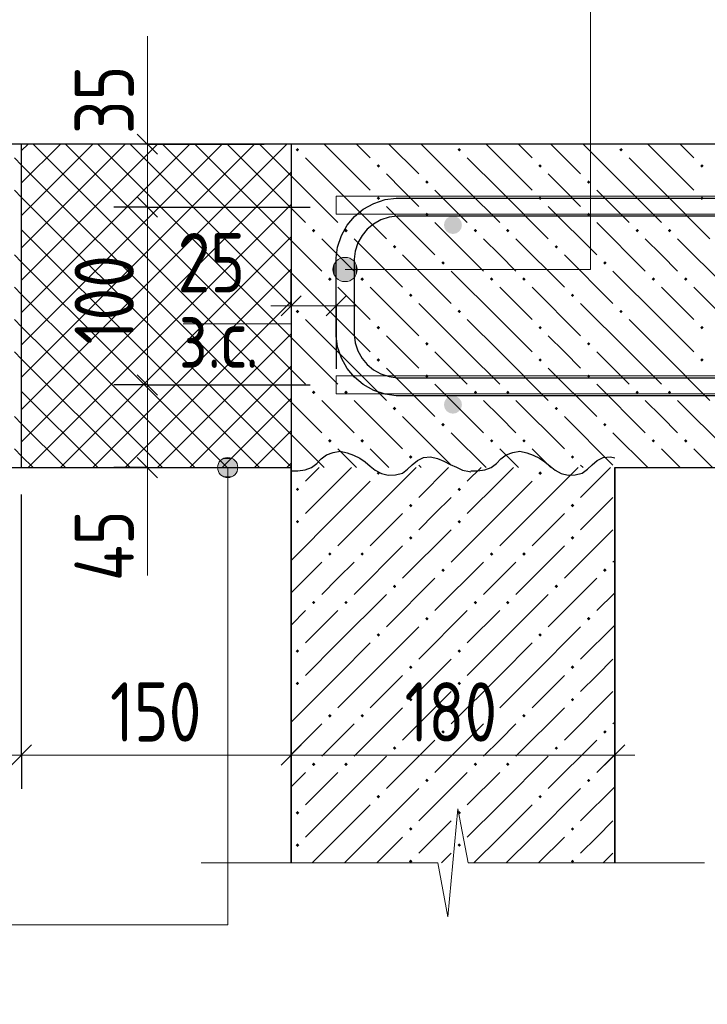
# Model space of a CAD drawing. Header units: millimetres. Extents: x 0 to 26306, y 0 to 29700.
# Tile 6 of 14: x 12199 to 14750, y 9100 to 12753. Entities that reach past the tile are written whole.
import ezdxf

# ---------------------------------------------------------------- set-up
doc = ezdxf.new("R2010")
doc.units = ezdxf.units.MM
for name, color, linetype, lineweight in [('Standard', 7, 'Continuous', 25), ('ЖБ Перекрытие верхний уровень', 7, 'Continuous', 35), ('ЖБ Стена верхний уровень', 7, 'Continuous', 35), ('Позиционная метка линия выноска', 7, 'Continuous', 13), ('Примечания', 7, 'Continuous', 25), ('Размерная выноска', 7, 'Continuous', 13), ('Стилевая поверхн.', 7, 'Continuous', 13)]:
    doc.layers.add(name, color=color, linetype=linetype, lineweight=lineweight)
doc.layers.add('Обрамление П-обр. равн.', color=7, linetype='Continuous', lineweight=25, true_color=0x5f1e0f)
doc.layers.add('Фоновоя арматура Х1', color=7, linetype='Continuous', lineweight=18, true_color=0x656565)
doc.styles.add('GOST 2.304-81', font='txt')

msp = doc.modelspace()

# ---------------------------------------------------------------- hatches: boundary and pattern name
at = {"layer": 'ЖБ Перекрытие верхний уровень', "linetype": 'Continuous', "lineweight": 18, "transparency": 33554687}
for points in [[(13223.1, 12270.9), (13229.7, 12277.4), (13236.2, 12270.9), (13229.7, 12264.4)], [(13823.1, 12270.9), (13829.7, 12277.4), (13836.2, 12270.9), (13829.7, 12264.4)], [(14423.1, 12270.9), (14429.7, 12277.4), (14436.2, 12270.9), (14429.7, 12264.4)], [(13523.1, 12210.9), (13529.7, 12217.4), (13536.2, 12210.9), (13529.7, 12204.4)], [(14123.1, 12210.9), (14129.7, 12217.4), (14136.2, 12210.9), (14129.7, 12204.4)], [(14723.1, 12210.9), (14729.7, 12217.4), (14736.2, 12210.9), (14729.7, 12204.4)], [(13703.2, 12150.9), (13709.6, 12157.4), (13716.1, 12150.9), (13709.6, 12144.4)], [(14303.2, 12150.9), (14309.6, 12157.4), (14316.1, 12150.9), (14309.6, 12144.4)], [(13523.1, 12090.9), (13529.7, 12097.4), (13536.2, 12090.9), (13529.7, 12084.4)], [(14123.1, 12090.9), (14129.7, 12097.4), (14136.2, 12090.9), (14129.7, 12084.4)], [(14723.1, 12090.9), (14729.7, 12097.4), (14736.2, 12090.9), (14729.7, 12084.4)], [(13703.2, 12030.9), (13709.6, 12037.4), (13716.1, 12030.9), (13709.6, 12024.4)], [(14303.2, 12030.9), (14309.6, 12037.4), (14316.1, 12030.9), (14309.6, 12024.4)], [(12203.2, 11970.9), (12206.3, 11974), (12206.3, 11967.7)], [(13283.2, 11970.9), (13289.7, 11977.4), (13296.1, 11970.9), (13289.7, 11964.4)], [(13403.2, 11970.9), (13409.6, 11977.4), (13416.1, 11970.9), (13409.6, 11964.4)], [(13883.2, 11970.9), (13889.7, 11977.4), (13896.1, 11970.9), (13889.7, 11964.4)], [(14003.2, 11970.9), (14009.6, 11977.4), (14016.1, 11970.9), (14009.6, 11964.4)], [(14483.2, 11970.9), (14489.7, 11977.4), (14496.1, 11970.9), (14489.7, 11964.4)], [(14603.2, 11970.9), (14609.6, 11977.4), (14616.1, 11970.9), (14609.6, 11964.4)], [(13583.2, 11910.9), (13589.7, 11917.4), (13596.1, 11910.9), (13589.7, 11904.4)], [(14183.2, 11910.9), (14189.7, 11917.4), (14196.1, 11910.9), (14189.7, 11904.4)], [(13763.2, 11850.9), (13769.7, 11857.4), (13776.2, 11850.9), (13769.7, 11844.4)], [(14363.2, 11850.9), (14369.7, 11857.4), (14376.2, 11850.9), (14369.7, 11844.4)], [(13343.2, 11790.9), (13349.7, 11797.4), (13356.2, 11790.9), (13349.7, 11784.4)], [(13463.2, 11790.9), (13469.7, 11797.4), (13476.2, 11790.9), (13469.7, 11784.4)], [(13943.2, 11790.9), (13949.7, 11797.4), (13956.2, 11790.9), (13949.7, 11784.4)], [(14063.2, 11790.9), (14069.7, 11797.4), (14076.2, 11790.9), (14069.7, 11784.4)], [(14543.2, 11790.9), (14549.7, 11797.4), (14556.2, 11790.9), (14549.7, 11784.4)], [(14663.2, 11790.9), (14669.7, 11797.4), (14676.2, 11790.9), (14669.7, 11784.4)], [(13643.2, 11730.9), (13649.7, 11737.4), (13656.2, 11730.9), (13649.7, 11724.4)], [(14243.2, 11730.9), (14249.7, 11737.4), (14256.2, 11730.9), (14249.7, 11724.4)], [(13223.1, 11670.9), (13229.7, 11677.4), (13236.2, 11670.9), (13229.7, 11664.4)], [(13823.1, 11670.9), (13829.7, 11677.4), (13836.2, 11670.9), (13829.7, 11664.4)], [(14423.1, 11670.9), (14429.7, 11677.4), (14436.2, 11670.9), (14429.7, 11664.4)], [(13523.1, 11610.9), (13529.7, 11617.4), (13536.2, 11610.9), (13529.7, 11604.4)], [(14123.1, 11610.9), (14129.7, 11617.4), (14136.2, 11610.9), (14129.7, 11604.4)], [(14723.1, 11610.9), (14729.7, 11617.4), (14736.2, 11610.9), (14729.7, 11604.4)], [(13703.2, 11550.9), (13709.6, 11557.4), (13716.1, 11550.9), (13709.6, 11544.4)], [(14303.2, 11550.9), (14309.6, 11557.4), (14316.1, 11550.9), (14309.6, 11544.4)], [(13523.1, 11490.9), (13529.7, 11497.4), (13536.2, 11490.9), (13529.7, 11484.4)], [(14123.1, 11490.9), (14129.7, 11497.4), (14136.2, 11490.9), (14129.7, 11484.4)], [(14723.1, 11490.9), (14729.7, 11497.4), (14736.2, 11490.9), (14729.7, 11484.4)], [(13703.2, 11430.9), (13709.6, 11437.4), (13716.1, 11430.9), (13709.6, 11424.4)], [(14303.2, 11430.9), (14309.6, 11437.4), (14316.1, 11430.9), (14309.6, 11424.4)], [(12203.2, 11370.9), (12206.3, 11374), (12206.3, 11367.7)], [(13283.2, 11370.9), (13289.7, 11377.4), (13296.1, 11370.9), (13289.7, 11364.4)], [(13403.2, 11370.9), (13409.6, 11377.4), (13416.1, 11370.9), (13409.6, 11364.4)], [(13883.2, 11370.9), (13889.7, 11377.4), (13896.1, 11370.9), (13889.7, 11364.4)], [(14003.2, 11370.9), (14009.6, 11377.4), (14016.1, 11370.9), (14009.6, 11364.4)], [(14483.2, 11370.9), (14489.7, 11377.4), (14496.1, 11370.9), (14489.7, 11364.4)], [(14603.2, 11370.9), (14609.6, 11377.4), (14616.1, 11370.9), (14609.6, 11364.4)], [(13583.2, 11310.9), (13589.7, 11317.4), (13596.1, 11310.9), (13589.7, 11304.4)], [(14183.2, 11310.9), (14189.7, 11317.4), (14196.1, 11310.9), (14189.7, 11304.4)], [(13763.2, 11250.9), (13769.7, 11257.4), (13776.2, 11250.9), (13769.7, 11244.4)], [(14363.2, 11250.9), (14369.7, 11257.4), (14376.2, 11250.9), (14369.7, 11244.4)], [(13343.2, 11190.9), (13349.7, 11197.4), (13356.2, 11190.9), (13349.7, 11184.4)], [(13463.2, 11190.9), (13469.7, 11197.4), (13476.2, 11190.9), (13469.7, 11184.4)], [(13943.2, 11190.9), (13949.7, 11197.4), (13956.2, 11190.9), (13949.7, 11184.4)], [(14063.2, 11190.9), (14069.7, 11197.4), (14076.2, 11190.9), (14069.7, 11184.4)], [(14543.2, 11190.9), (14549.7, 11197.4), (14556.2, 11190.9), (14549.7, 11184.4)], [(14663.2, 11190.9), (14669.7, 11197.4), (14676.2, 11190.9), (14669.7, 11184.4)], [(13643.2, 11130.9), (13649.7, 11137.4), (13656.2, 11130.9), (13649.7, 11124.4)], [(14243.2, 11130.9), (14249.7, 11137.4), (14256.2, 11130.9), (14249.7, 11124.4)]]:
    msp.add_hatch(color=7, dxfattribs=at).paths.add_polyline_path(points, flags=16)
at = {"layer": 'ЖБ Стена верхний уровень', "linetype": 'Continuous', "lineweight": 18, "transparency": 33554687}
for points in [[(13523.1, 11070.9), (13529.7, 11077.4), (13536.2, 11070.9), (13529.7, 11064.4)], [(14123.1, 11070.9), (14129.7, 11077.4), (14136.2, 11070.9), (14129.7, 11064.4)], [(13223.1, 11010.9), (13229.7, 11017.4), (13236.2, 11010.9), (13229.7, 11004.4)], [(13823.1, 11010.9), (13829.7, 11017.4), (13836.2, 11010.9), (13829.7, 11004.4)], [(13643.2, 10950.9), (13649.7, 10957.4), (13656.2, 10950.9), (13649.7, 10944.4)], [(14243.2, 10950.9), (14249.7, 10957.4), (14256.2, 10950.9), (14249.7, 10944.4)], [(13223.1, 10890.9), (13229.7, 10897.4), (13236.2, 10890.9), (13229.7, 10884.4)], [(13823.1, 10890.9), (13829.7, 10897.4), (13836.2, 10890.9), (13829.7, 10884.4)], [(13643.2, 10830.9), (13649.7, 10837.4), (13656.2, 10830.9), (13649.7, 10824.4)], [(14243.2, 10830.9), (14249.7, 10837.4), (14256.2, 10830.9), (14249.7, 10824.4)], [(13343.2, 10770.9), (13349.7, 10777.4), (13356.2, 10770.9), (13349.7, 10764.4)], [(13463.2, 10770.9), (13469.7, 10777.4), (13476.2, 10770.9), (13469.7, 10764.4)], [(13943.2, 10770.9), (13949.7, 10777.4), (13956.2, 10770.9), (13949.7, 10764.4)], [(14063.2, 10770.9), (14069.7, 10777.4), (14076.2, 10770.9), (14069.7, 10764.4)], [(13763.2, 10710.9), (13769.7, 10717.4), (13776.2, 10710.9), (13769.7, 10704.4)], [(14363.2, 10710.9), (14369.7, 10717.4), (14376.2, 10710.9), (14369.7, 10704.4)], [(13583.2, 10650.9), (13589.7, 10657.4), (13596.1, 10650.9), (13589.7, 10644.4)], [(14183.2, 10650.9), (14189.7, 10657.4), (14196.1, 10650.9), (14189.7, 10644.4)], [(13283.2, 10590.9), (13289.7, 10597.4), (13296.1, 10590.9), (13289.7, 10584.4)], [(13403.2, 10590.9), (13409.6, 10597.4), (13416.1, 10590.9), (13409.6, 10584.4)], [(13883.2, 10590.9), (13889.7, 10597.4), (13896.1, 10590.9), (13889.7, 10584.4)], [(14003.2, 10590.9), (14009.6, 10597.4), (14016.1, 10590.9), (14009.6, 10584.4)], [(13703.2, 10530.9), (13709.6, 10537.4), (13716.1, 10530.9), (13709.6, 10524.4)], [(14303.2, 10530.9), (14309.6, 10537.4), (14316.1, 10530.9), (14309.6, 10524.4)], [(13523.1, 10470.9), (13529.7, 10477.4), (13536.2, 10470.9), (13529.7, 10464.4)], [(14123.1, 10470.9), (14129.7, 10477.4), (14136.2, 10470.9), (14129.7, 10464.4)], [(13223.1, 10410.9), (13229.7, 10417.4), (13236.2, 10410.9), (13229.7, 10404.4)], [(13823.1, 10410.9), (13829.7, 10417.4), (13836.2, 10410.9), (13829.7, 10404.4)], [(13643.2, 10350.9), (13649.7, 10357.4), (13656.2, 10350.9), (13649.7, 10344.4)], [(14243.2, 10350.9), (14249.7, 10357.4), (14256.2, 10350.9), (14249.7, 10344.4)], [(13223.1, 10290.9), (13229.7, 10297.4), (13236.2, 10290.9), (13229.7, 10284.4)], [(13823.1, 10290.9), (13829.7, 10297.4), (13836.2, 10290.9), (13829.7, 10284.4)], [(13643.2, 10230.9), (13649.7, 10237.4), (13656.2, 10230.9), (13649.7, 10224.4)], [(14243.2, 10230.9), (14249.7, 10237.4), (14256.2, 10230.9), (14249.7, 10224.4)], [(13343.2, 10170.9), (13349.7, 10177.4), (13356.2, 10170.9), (13349.7, 10164.4)], [(13463.2, 10170.9), (13469.7, 10177.4), (13476.2, 10170.9), (13469.7, 10164.4)], [(13943.2, 10170.9), (13949.7, 10177.4), (13956.2, 10170.9), (13949.7, 10164.4)], [(14063.2, 10170.9), (14069.7, 10177.4), (14076.2, 10170.9), (14069.7, 10164.4)], [(13763.2, 10110.9), (13769.7, 10117.4), (13776.2, 10110.9), (13769.7, 10104.4)], [(14363.2, 10110.9), (14369.7, 10117.4), (14376.2, 10110.9), (14369.7, 10104.4)], [(13583.2, 10050.9), (13589.7, 10057.4), (13596.1, 10050.9), (13589.7, 10044.4)], [(14183.2, 10050.9), (14189.7, 10057.4), (14196.1, 10050.9), (14189.7, 10044.4)], [(13283.2, 9990.9), (13289.7, 9997.4), (13296.1, 9990.9), (13289.7, 9984.4)], [(13403.2, 9990.9), (13409.6, 9997.4), (13416.1, 9990.9), (13409.6, 9984.4)], [(13883.2, 9990.9), (13889.7, 9997.4), (13896.1, 9990.9), (13889.7, 9984.4)], [(14003.2, 9990.9), (14009.6, 9997.4), (14016.1, 9990.9), (14009.6, 9984.4)], [(13703.2, 9930.9), (13709.6, 9937.4), (13716.1, 9930.9), (13709.6, 9924.4)], [(14303.2, 9930.9), (14309.6, 9937.4), (14316.1, 9930.9), (14309.6, 9924.4)], [(13523.1, 9870.9), (13529.7, 9877.4), (13536.2, 9870.9), (13529.7, 9864.4)], [(14123.1, 9870.9), (14129.7, 9877.4), (14136.2, 9870.9), (14129.7, 9864.4)], [(13223.1, 9810.9), (13229.7, 9817.4), (13236.2, 9810.9), (13229.7, 9804.4)], [(13823.1, 9810.9), (13829.7, 9817.4), (13836.2, 9810.9), (13829.7, 9804.4)], [(13643.2, 9750.9), (13649.7, 9757.4), (13656.2, 9750.9), (13649.7, 9744.4)], [(14243.2, 9750.9), (14249.7, 9757.4), (14256.2, 9750.9), (14249.7, 9744.4)], [(13223.1, 9690.9), (13229.7, 9697.4), (13236.2, 9690.9), (13229.7, 9684.4)], [(13823.1, 9690.9), (13829.7, 9697.4), (13836.2, 9690.9), (13829.7, 9684.4)], [(13643.2, 9630.9), (13649.7, 9637.4), (13656.2, 9630.9), (13650.3, 9625), (13649, 9625)], [(14243.2, 9630.9), (14249.7, 9637.4), (14256.2, 9630.9), (14250.3, 9625), (14249, 9625)]]:
    msp.add_hatch(color=7, dxfattribs=at).paths.add_polyline_path(points, flags=16)
at = {"layer": 'Позиционная метка линия выноска', "linetype": 'Continuous', "lineweight": 13, "transparency": 33554687}
for points in [[(13367.6, 11804.1), (13367.6, 11849.1), (13361.3, 11826.6)], [(13383.8, 11787.9), (13383.8, 11865.3), (13367.6, 11849.1)], [(13383.8, 11787.9), (13367.6, 11849.1), (13367.6, 11804.1)], [(13406.3, 11781.6), (13406.3, 11871.6), (13383.8, 11865.3)], [(13406.3, 11781.6), (13383.8, 11865.3), (13383.8, 11787.9)], [(13428.8, 11787.9), (13428.8, 11865.3), (13406.3, 11871.6)], [(13428.8, 11787.9), (13406.3, 11871.6), (13406.3, 11781.6)], [(13445, 11804.1), (13445, 11849.1), (13428.8, 11865.3)], [(13445, 11804.1), (13428.8, 11865.3), (13428.8, 11787.9)], [(13445, 11849.1), (13445, 11804.1), (13451.3, 11826.6)], [(12933.4, 11091.7), (13008.4, 11091.7), (13003.2, 11110.4)], [(12933.4, 11091.7), (13003.2, 11110.4), (12938.7, 11110.4)], [(12938.7, 11110.4), (13003.2, 11110.4), (12989.7, 11123.9)], [(12938.7, 11110.4), (12989.7, 11123.9), (12952.2, 11123.9)], [(12952.2, 11123.9), (12989.7, 11123.9), (12970.9, 11129.2)], [(12938.7, 11072.9), (13008.4, 11091.7), (12933.4, 11091.7)], [(12938.7, 11072.9), (13003.2, 11072.9), (13008.4, 11091.7)], [(12952.2, 11059.4), (13003.2, 11072.9), (12938.7, 11072.9)], [(12952.2, 11059.4), (12989.7, 11059.4), (13003.2, 11072.9)], [(12989.7, 11059.4), (12952.2, 11059.4), (12970.9, 11054.2)]]:
    msp.add_hatch(color=7, dxfattribs=at).paths.add_polyline_path(points)
at = {"layer": 'Фоновоя арматура Х1', "linetype": 'Continuous', "lineweight": 18, "transparency": 33554687}
for points in [[(13839.6, 11991.7), (13837.1, 12004.4), (13829.9, 12015.2), (13819.1, 12022.5), (13806.3, 12025), (13793.5, 12022.5), (13782.7, 12015.2), (13775.5, 12004.4), (13773, 11991.7), (13775.5, 11978.9), (13782.7, 11968.1), (13793.5, 11960.9), (13806.3, 11958.3), (13819.1, 11960.9), (13829.9, 11968.1), (13837.1, 11978.9)], [(13839.6, 11325), (13837.1, 11337.8), (13829.9, 11348.6), (13819.1, 11355.8), (13806.3, 11358.3), (13793.5, 11355.8), (13782.7, 11348.6), (13775.5, 11337.8), (13773, 11325), (13775.5, 11312.2), (13782.7, 11301.4), (13793.5, 11294.2), (13806.3, 11291.7), (13819.1, 11294.2), (13829.9, 11301.4), (13837.1, 11312.2)]]:
    msp.add_hatch(color=7, dxfattribs=at).paths.add_polyline_path(points)

# ---------------------------------------------------------------- linework, layer by layer
at = {"layer": 'Standard', "color": 7, "linetype": 'Continuous', "lineweight": 13, "transparency": 33554687}
for p, q in [((12673, 12291.7), (12673, 12366.7)), ((12673, 12291.7), (12673, 12058.3)), ((12673, 12058.3), (12673, 11398.3)), ((13206.3, 11691.7), (13131.3, 11691.7)), ((13373, 11691.7), (13206.3, 11691.7)), ((13373, 11691.7), (13448, 11691.7)), ((12673, 11398.3), (12673, 11091.7)), ((12673, 11091.7), (12673, 11016.7)), ((11006.3, 10025), (12206.3, 10025)), ((12206.3, 10025), (13206.3, 10025)), ((13206.3, 10025), (14406.3, 10025)), ((14406.3, 10025), (14481.3, 10025))]:
    msp.add_line(p, q, dxfattribs=at)
at = {"layer": 'Standard', "color": 7, "linetype": 'Continuous', "lineweight": 25, "transparency": 33554687}
for p, q in [((12635.5, 12329.2), (12710.5, 12254.2)), ((12635.5, 12095.8), (12710.5, 12020.8)), ((13243.8, 11729.2), (13168.8, 11654.2)), ((13410.5, 11729.2), (13335.5, 11654.2)), ((12635.5, 11435.8), (12710.5, 11360.8)), ((12635.5, 11129.2), (12710.5, 11054.2)), ((12168.8, 9987.5), (12243.8, 10062.5)), ((13168.8, 9987.5), (13243.8, 10062.5)), ((14368.8, 9987.5), (14443.8, 10062.5))]:
    msp.add_line(p, q, dxfattribs=at)
at = {"layer": 'Standard', "color": 251, "linetype": 'Continuous', "lineweight": -3, "true_color": 0x656565, "transparency": 33554687}
for p, q in [((12673, 12291.7), (12548, 12291.7)), ((12673, 12291.7), (12798, 12291.7)), ((12673, 12291.7), (13106.3, 12291.7)), ((12673, 12058.3), (12548, 12058.3)), ((12673, 12058.3), (12798, 12058.3)), ((12673, 12058.3), (13276.9, 12058.3)), ((13206.3, 11691.7), (13206.3, 11816.7)), ((13373, 11691.7), (13373, 11816.7)), ((13206.3, 11691.7), (13206.3, 11566.7)), ((13206.3, 11691.7), (13206.3, 11391.7)), ((13373, 11691.7), (13373, 11566.7)), ((13373, 11691.7), (13373, 11458.3)), ((12673, 11398.3), (12548, 11398.3)), ((12673, 11398.3), (12798, 11398.3)), ((12673, 11398.3), (13276.9, 11398.3)), ((12673, 11091.7), (12548, 11091.7)), ((12673, 11091.7), (12798, 11091.7)), ((12673, 11091.7), (13106.3, 11091.7)), ((12206.3, 10025), (12206.3, 10150)), ((13206.3, 10025), (13206.3, 10150)), ((14406.3, 10025), (14406.3, 10150)), ((14406.3, 10025), (14406.3, 10068.6)), ((12206.3, 10025), (12206.3, 9900)), ((13206.3, 10025), (13206.3, 9900)), ((13206.3, 10025), (13206.3, 10025)), ((14406.3, 10025), (14406.3, 9900))]:
    msp.add_line(p, q, dxfattribs=at)
msp.add_lwpolyline([(12206.3, 10025), (12206.3, 10042), (12206.3, 10042), (12206.3, 10042), (12206.3, 10042), (12206.3, 10991.7)], dxfattribs=at)
at = {"layer": 'ЖБ Перекрытие верхний уровень', "color": 7, "linetype": 'Continuous', "lineweight": 25, "transparency": 33554687}
for p, q in [((12206.3, 12291.7), (11006.3, 12291.7)), ((12206.3, 11091.7), (12206.3, 12291.7)), ((13206.3, 12291.7), (12206.3, 12291.7)), ((13206.3, 12291.7), (13206.3, 11091.7)), ((17673, 12291.7), (13206.3, 12291.7)), ((11006.3, 11091.7), (12206.3, 11091.7)), ((12206.3, 11091.7), (13206.3, 11091.7)), ((14406.3, 11091.7), (17673, 11091.7))]:
    msp.add_line(p, q, dxfattribs=at)
at = {"layer": 'ЖБ Перекрытие верхний уровень', "color": 9, "linetype": 'Continuous', "lineweight": 18, "true_color": 0xc7c7c7, "transparency": 33554687}
for p, q in [((13379.7, 12240.9), (13328.9, 12291.7)), ((13448.9, 12291.7), (13499.7, 12240.9)), ((13568.9, 12291.7), (13679.7, 12180.9)), ((13859.6, 12120.9), (13688.9, 12291.7)), ((13979.7, 12240.9), (13928.9, 12291.7)), ((14048.9, 12291.7), (14099.7, 12240.9)), ((14168.9, 12291.7), (14279.7, 12180.9)), ((14459.6, 12120.9), (14288.9, 12291.7)), ((14579.7, 12240.9), (14528.9, 12291.7)), ((14648.9, 12291.7), (14699.7, 12240.9)), ((12179.7, 12240.9), (12206.3, 12214.2)), ((13259.6, 12240.9), (13379.7, 12120.9)), ((13379.7, 12240.9), (13499.7, 12120.9)), ((13859.6, 12240.9), (13979.7, 12120.9)), ((13979.7, 12240.9), (14099.7, 12120.9)), ((14459.6, 12240.9), (14579.7, 12120.9)), ((14579.7, 12240.9), (14699.7, 12120.9)), ((13259.6, 12120.9), (13206.3, 12174.2)), ((13619.6, 12120.9), (13559.6, 12180.9)), ((14219.6, 12120.9), (14159.6, 12180.9)), ((12179.7, 12120.9), (12206.3, 12094.2)), ((13259.6, 12120.9), (13379.7, 12000.9)), ((13379.7, 12120.9), (13559.6, 11940.9)), ((13679.7, 12060.9), (13619.6, 12120.9)), ((13739.6, 12120.9), (13859.6, 12000.9)), ((13859.6, 12120.9), (13979.7, 12000.9)), ((13979.7, 12120.9), (14159.6, 11940.9)), ((14279.7, 12060.9), (14219.6, 12120.9)), ((14339.6, 12120.9), (14459.6, 12000.9)), ((14459.6, 12120.9), (14579.7, 12000.9)), ((14579.7, 12120.9), (14759.6, 11940.9)), ((13559.6, 12060.9), (13739.6, 11880.9)), ((14159.6, 12060.9), (14339.6, 11880.9)), ((13206.3, 12054.2), (13259.6, 12000.9)), ((13739.6, 12000.9), (13919.6, 11820.9)), ((14339.6, 12000.9), (14519.6, 11820.9)), ((13206.3, 11934.2), (13319.6, 11820.9)), ((13379.7, 11880.9), (13319.6, 11940.9)), ((13439.6, 11940.9), (13619.6, 11760.9)), ((13979.7, 11880.9), (13919.6, 11940.9)), ((14039.6, 11940.9), (14219.6, 11760.9)), ((14579.7, 11880.9), (14519.6, 11940.9)), ((14639.6, 11940.9), (14819.6, 11760.9)), ((12206.3, 11854.2), (12179.7, 11880.9)), ((13439.6, 11820.9), (13379.7, 11880.9)), ((13619.6, 11880.9), (13799.7, 11700.9)), ((14039.6, 11820.9), (13979.7, 11880.9)), ((14219.6, 11880.9), (14399.7, 11700.9)), ((14639.6, 11820.9), (14579.7, 11880.9)), ((13379.7, 11640.9), (13206.3, 11814.2)), ((13979.7, 11640.9), (13799.7, 11820.9)), ((14579.7, 11640.9), (14399.7, 11820.9)), ((12179.7, 11760.9), (12206.3, 11734.2)), ((13379.7, 11760.9), (13499.7, 11640.9)), ((13499.7, 11760.9), (13679.7, 11580.9)), ((13979.7, 11760.9), (14099.7, 11640.9)), ((14099.7, 11760.9), (14279.7, 11580.9)), ((14579.7, 11760.9), (14699.7, 11640.9)), ((14699.7, 11760.9), (14879.7, 11580.9)), ((13859.6, 11520.9), (13679.7, 11700.9)), ((14459.6, 11520.9), (14279.7, 11700.9)), ((12179.7, 11640.9), (12206.3, 11614.2)), ((13259.6, 11640.9), (13379.7, 11520.9)), ((13379.7, 11640.9), (13499.7, 11520.9)), ((13859.6, 11640.9), (13979.7, 11520.9)), ((13979.7, 11640.9), (14099.7, 11520.9)), ((14459.6, 11640.9), (14579.7, 11520.9)), ((14579.7, 11640.9), (14699.7, 11520.9)), ((13619.6, 11520.9), (13559.6, 11580.9)), ((14219.6, 11520.9), (14159.6, 11580.9)), ((13259.6, 11520.9), (13206.3, 11574.2)), ((12179.7, 11520.9), (12206.3, 11494.2)), ((13259.6, 11520.9), (13379.7, 11400.9)), ((13379.7, 11520.9), (13559.6, 11340.9)), ((13679.7, 11460.9), (13619.6, 11520.9)), ((13739.6, 11520.9), (13859.6, 11400.9)), ((13859.6, 11520.9), (13979.7, 11400.9)), ((13979.7, 11520.9), (14159.6, 11340.9)), ((14279.7, 11460.9), (14219.6, 11520.9)), ((14339.6, 11520.9), (14459.6, 11400.9)), ((14459.6, 11520.9), (14579.7, 11400.9)), ((14579.7, 11520.9), (14759.6, 11340.9)), ((13206.3, 11454.2), (13259.6, 11400.9)), ((13559.6, 11460.9), (13739.6, 11280.9)), ((14159.6, 11460.9), (14339.6, 11280.9)), ((13739.6, 11400.9), (13919.6, 11220.9)), ((14339.6, 11400.9), (14519.6, 11220.9)), ((13206.3, 11334.2), (13319.6, 11220.9)), ((13379.7, 11280.9), (13319.6, 11340.9)), ((13439.6, 11340.9), (13619.6, 11160.9)), ((13979.7, 11280.9), (13919.6, 11340.9)), ((14039.6, 11340.9), (14219.6, 11160.9)), ((14579.7, 11280.9), (14519.6, 11340.9)), ((14639.6, 11340.9), (14819.6, 11160.9)), ((12206.3, 11254.2), (12179.7, 11280.9)), ((13439.6, 11220.9), (13379.7, 11280.9)), ((13619.6, 11280.9), (13799.7, 11100.9)), ((14039.6, 11220.9), (13979.7, 11280.9)), ((14219.6, 11280.9), (14399.7, 11100.9)), ((14639.6, 11220.9), (14579.7, 11280.9)), ((13928.9, 11091.7), (13799.7, 11220.9)), ((14528.9, 11091.7), (14399.7, 11220.9)), ((13328.9, 11091.7), (13206.3, 11214.2)), ((12179.7, 11160.9), (12206.3, 11134.2)), ((13379.7, 11160.9), (13448.9, 11091.7)), ((13499.7, 11160.9), (13568.9, 11091.7)), ((13979.7, 11160.9), (14048.9, 11091.7)), ((14099.7, 11160.9), (14168.9, 11091.7)), ((14579.7, 11160.9), (14648.9, 11091.7)), ((14699.7, 11160.9), (14768.9, 11091.7)), ((13688.9, 11091.7), (13679.7, 11100.9)), ((14288.9, 11091.7), (14279.7, 11100.9))]:
    msp.add_line(p, q, dxfattribs=at)
at = {"layer": 'ЖБ Стена верхний уровень', "color": 7, "linetype": 'Continuous', "lineweight": 35, "transparency": 33554687}
for p, q in [((13206.3, 11091.7), (13206.3, 9625)), ((14406.3, 9625), (14406.3, 11091.7))]:
    msp.add_line(p, q, dxfattribs=at)
at = {"layer": 'ЖБ Стена верхний уровень', "color": 9, "linetype": 'Continuous', "lineweight": 18, "true_color": 0xc7c7c7, "transparency": 33554687}
for p, q in [((13310.4, 11091.7), (13259.6, 11040.9)), ((13379.7, 11040.9), (13430.4, 11091.7)), ((13499.7, 10920.9), (13670.4, 11091.7)), ((13790.4, 11091.7), (13679.7, 10980.9)), ((13910.4, 11091.7), (13859.6, 11040.9)), ((13979.7, 11040.9), (14030.4, 11091.7)), ((14099.7, 10920.9), (14270.4, 11091.7)), ((14390.4, 11091.7), (14279.7, 10980.9)), ((13379.7, 11040.9), (13259.6, 10920.9)), ((13499.7, 11040.9), (13379.7, 10920.9)), ((13979.7, 11040.9), (13859.6, 10920.9)), ((14099.7, 11040.9), (13979.7, 10920.9)), ((13739.6, 10920.9), (13799.7, 10980.9)), ((14339.6, 10920.9), (14399.7, 10980.9)), ((13379.7, 10920.9), (13206.3, 10747.5)), ((13499.7, 10920.9), (13379.7, 10800.9)), ((13619.6, 10920.9), (13499.7, 10800.9)), ((13679.7, 10860.9), (13739.6, 10920.9)), ((13979.7, 10920.9), (13799.7, 10740.9)), ((14099.7, 10920.9), (13979.7, 10800.9)), ((14219.6, 10920.9), (14099.7, 10800.9)), ((14279.7, 10860.9), (14339.6, 10920.9)), ((13799.7, 10860.9), (13619.6, 10680.9)), ((14399.7, 10860.9), (14219.6, 10680.9)), ((13619.6, 10800.9), (13439.6, 10620.9)), ((14219.6, 10800.9), (14039.6, 10620.9)), ((13319.6, 10740.9), (13206.3, 10627.5)), ((13379.7, 10680.9), (13439.6, 10740.9)), ((13919.6, 10740.9), (13739.6, 10560.9)), ((13979.7, 10680.9), (14039.6, 10740.9)), ((14406.3, 10747.5), (14399.7, 10740.9)), ((13319.6, 10620.9), (13379.7, 10680.9)), ((13739.6, 10680.9), (13559.6, 10500.9)), ((13919.6, 10620.9), (13979.7, 10680.9)), ((14339.6, 10680.9), (14159.6, 10500.9)), ((13379.7, 10440.9), (13559.6, 10620.9)), ((13979.7, 10440.9), (14159.6, 10620.9)), ((14406.3, 10627.5), (14339.6, 10560.9)), ((13259.6, 10560.9), (13206.3, 10507.5)), ((13379.7, 10560.9), (13259.6, 10440.9)), ((13859.6, 10560.9), (13679.7, 10380.9)), ((13979.7, 10560.9), (13859.6, 10440.9)), ((13499.7, 10320.9), (13679.7, 10500.9)), ((14099.7, 10320.9), (14279.7, 10500.9)), ((14406.3, 10507.5), (14279.7, 10380.9)), ((13379.7, 10440.9), (13259.6, 10320.9)), ((13499.7, 10440.9), (13379.7, 10320.9)), ((13979.7, 10440.9), (13859.6, 10320.9)), ((14099.7, 10440.9), (13979.7, 10320.9)), ((13739.6, 10320.9), (13799.7, 10380.9)), ((14339.6, 10320.9), (14399.7, 10380.9)), ((13379.7, 10320.9), (13206.3, 10147.5)), ((13499.7, 10320.9), (13379.7, 10200.9)), ((13619.6, 10320.9), (13499.7, 10200.9)), ((13679.7, 10260.9), (13739.6, 10320.9)), ((13979.7, 10320.9), (13799.7, 10140.9)), ((14099.7, 10320.9), (13979.7, 10200.9)), ((14219.6, 10320.9), (14099.7, 10200.9)), ((14279.7, 10260.9), (14339.6, 10320.9)), ((13799.7, 10260.9), (13619.6, 10080.9)), ((14399.7, 10260.9), (14219.6, 10080.9)), ((13619.6, 10200.9), (13439.6, 10020.9)), ((14219.6, 10200.9), (14039.6, 10020.9)), ((13319.6, 10140.9), (13206.3, 10027.5)), ((13379.7, 10080.9), (13439.6, 10140.9)), ((13919.6, 10140.9), (13739.6, 9960.9)), ((13979.7, 10080.9), (14039.6, 10140.9)), ((14406.3, 10147.5), (14399.7, 10140.9)), ((13319.6, 10020.9), (13379.7, 10080.9)), ((13739.6, 10080.9), (13559.6, 9900.9)), ((13919.6, 10020.9), (13979.7, 10080.9)), ((14339.6, 10080.9), (14159.6, 9900.9)), ((13379.7, 9840.9), (13559.6, 10020.9)), ((13979.7, 9840.9), (14159.6, 10020.9)), ((14406.3, 10027.5), (14339.6, 9960.9)), ((13259.6, 9960.9), (13206.3, 9907.5)), ((13379.7, 9960.9), (13259.6, 9840.9)), ((13859.6, 9960.9), (13679.7, 9780.9)), ((13979.7, 9960.9), (13859.6, 9840.9)), ((13499.7, 9720.9), (13679.7, 9900.9)), ((14099.7, 9720.9), (14279.7, 9900.9)), ((14406.3, 9907.5), (14279.7, 9780.9)), ((13379.7, 9840.9), (13259.6, 9720.9)), ((13499.7, 9840.9), (13379.7, 9720.9)), ((13979.7, 9840.9), (13859.6, 9720.9)), ((14099.7, 9840.9), (13979.7, 9720.9)), ((13739.6, 9720.9), (13799.7, 9780.9)), ((14339.6, 9720.9), (14399.7, 9780.9)), ((13379.7, 9720.9), (13283.8, 9625)), ((13499.7, 9720.9), (13403.8, 9625)), ((13619.6, 9720.9), (13523.8, 9625)), ((13679.7, 9660.9), (13739.6, 9720.9)), ((13979.7, 9720.9), (13883.8, 9625)), ((14099.7, 9720.9), (14003.8, 9625)), ((14219.6, 9720.9), (14123.8, 9625)), ((14279.7, 9660.9), (14339.6, 9720.9)), ((13799.7, 9660.9), (13763.8, 9625)), ((14399.7, 9660.9), (14363.8, 9625))]:
    msp.add_line(p, q, dxfattribs=at)
at = {"layer": 'Обрамление П-обр. равн.', "color": 38, "linetype": 'Continuous', "lineweight": 25, "true_color": 0x5f1e0f, "transparency": 33554687}
for points in [[(16239.6, 11358.3), (13595.3, 11358.3), (13554.6, 11364), (13512.3, 11377.9), (13473.3, 11399.8), (13441.2, 11426.6), (13414.4, 11458.7), (13392.6, 11497.6), (13378.6, 11540), (13373, 11580.6), (13373, 11869.3), (13378.6, 11910), (13392.6, 11952.3), (13414.4, 11991.3), (13441.2, 12023.4), (13473.3, 12050.2), (13512.3, 12072), (13554.6, 12086), (13595.3, 12091.7), (16239.6, 12091.7)], [(16239.6, 12025), (13599.9, 12025), (13569.8, 12020.8), (13539.2, 12010.7), (13511.3, 11995.1), (13488.5, 11976.1), (13469.5, 11953.3), (13453.9, 11925.4), (13443.8, 11894.9), (13439.6, 11864.7), (13439.6, 11585.2), (13443.8, 11555.1), (13453.9, 11524.6), (13469.5, 11496.6), (13488.5, 11473.9), (13511.3, 11454.9), (13539.2, 11439.3), (13569.8, 11429.2), (13599.9, 11425), (16239.6, 11425)]]:
    msp.add_lwpolyline(points, dxfattribs=at)
at = {"layer": 'Позиционная метка линия выноска', "color": 7, "linetype": 'Continuous', "lineweight": 13, "transparency": 33554687}
for p, q in [((13406.3, 11871.6), (13406.3, 11871.6)), ((13361.3, 11826.6), (13361.3, 11826.6)), ((13451.3, 11826.6), (13451.3, 11826.6)), ((13406.3, 11781.6), (13406.3, 11781.6)), ((12970.9, 11129.2), (12970.9, 11129.2)), ((12933.4, 11091.7), (12933.4, 11091.7)), ((13008.4, 11091.7), (13008.4, 11091.7)), ((12970.9, 11054.2), (12970.9, 11054.2))]:
    msp.add_line(p, q, dxfattribs=at)
for points in [[(12383, 13141.7), (14316.3, 13141.7), (14316.3, 11826.6), (13406.3, 11826.6)], [(9139.6, 9395), (12970.9, 9395), (12970.9, 11091.7)]]:
    msp.add_lwpolyline(points, dxfattribs=at)
for centre, radius in [((13406.3, 11826.6), 45), ((12970.9, 11091.7), 37.5)]:
    msp.add_circle(centre, radius, dxfattribs=at)
at = {"layer": 'Примечания', "color": 7, "linetype": 'Continuous', "lineweight": 13, "transparency": 33554687}
for p, q in [((13825, 9825), (13787.6, 9425)), ((13862.3, 9625), (13825, 9825)), ((12873, 9625), (12873, 9625)), ((13750.3, 9625), (12873, 9625)), ((13787.6, 9425), (13750.3, 9625)), ((14739.6, 9625), (13862.3, 9625))]:
    msp.add_line(p, q, dxfattribs=at)
at = {"layer": 'Примечания', "color": 7, "linetype": 'Continuous', "lineweight": 25, "transparency": 33554687}
for points in [[(13206.3, 11080), (13231, 11079.7), (13257.6, 11083.5), (13281.6, 11092.3), (13301, 11106.9), (13317.6, 11124.1), (13337, 11138.7), (13361.6, 11147.5), (13387.6, 11152.6), (13413.6, 11146.9), (13437.6, 11137.4), (13461, 11126.7), (13481, 11112.5), (13499.6, 11097.1), (13518.3, 11081.9), (13541, 11069.9), (13566.3, 11063.5), (13593, 11064.5), (13619, 11071.5), (13638.3, 11085.7), (13655.6, 11102.4), (13674.3, 11117.6), (13697, 11128.9), (13723.6, 11131.5), (13749.6, 11125.1), (13773, 11115), (13795.6, 11103.7), (13819, 11092.6), (13841.6, 11081.9), (13867.6, 11076.8), (13873, 11076.3)], [(13873, 11080), (13897.6, 11079.7), (13924.3, 11083.5), (13948.3, 11092.3), (13967.6, 11106.9), (13984.3, 11124.1), (14003.6, 11138.7), (14028.3, 11147.5), (14054.3, 11152.6), (14080.3, 11146.9), (14104.3, 11137.4), (14127.6, 11126.7), (14147.6, 11112.5), (14166.3, 11097.1), (14185, 11081.9), (14207.6, 11069.9), (14233, 11063.5), (14259.6, 11064.5), (14285.6, 11071.5), (14305, 11085.7), (14322.3, 11102.4), (14341, 11117.6), (14363.6, 11128.9), (14390.3, 11131.5), (14406.3, 11127.6)]]:
    msp.add_lwpolyline(points, dxfattribs=at)
at = {"layer": 'Размерная выноска', "color": 7, "linetype": 'Continuous', "lineweight": 13, "transparency": 33554687}
for p, q in [((12673, 12291.7), (12673, 12691.7)), ((13206.3, 11625), (12806.3, 11625)), ((12673, 11091.7), (12673, 10691.7))]:
    msp.add_line(p, q, dxfattribs=at)
at = {"layer": 'Стилевая поверхн.', "color": 252, "linetype": 'Continuous', "lineweight": 13, "true_color": 0x8f8f8f, "transparency": 33554687}
for p, q in [((12206.3, 12267.5), (12230.4, 12291.7)), ((12206.3, 12147.5), (12350.4, 12291.7)), ((12206.3, 12027.5), (12470.4, 12291.7)), ((12206.3, 11907.5), (12590.4, 12291.7)), ((12206.3, 11787.5), (12710.4, 12291.7)), ((12248.9, 12291.7), (12779.7, 11760.9)), ((12368.9, 12291.7), (12779.7, 11880.9)), ((12488.9, 12291.7), (12779.7, 12000.9)), ((12608.9, 12291.7), (12779.7, 12120.9)), ((12728.9, 12291.7), (12779.7, 12240.9)), ((12779.7, 12240.9), (12830.4, 12291.7)), ((12779.7, 12120.9), (12950.4, 12291.7)), ((12779.7, 12000.9), (13070.4, 12291.7)), ((12779.7, 11880.9), (13190.4, 12291.7)), ((12848.9, 12291.7), (13206.3, 11934.2)), ((12968.9, 12291.7), (13206.3, 12054.2)), ((13088.9, 12291.7), (13206.3, 12174.2)), ((12206.3, 11667.5), (12779.7, 12240.9)), ((12779.7, 12240.9), (13206.3, 11814.2)), ((12206.3, 12214.2), (12779.7, 11640.9)), ((12779.7, 11760.9), (13206.3, 12187.5)), ((12206.3, 11547.5), (12779.7, 12120.9)), ((12206.3, 12094.2), (12779.7, 11520.9)), ((12779.7, 12120.9), (13206.3, 11694.2)), ((12779.7, 11640.9), (13206.3, 12067.5)), ((12299.7, 11520.9), (12779.7, 12000.9)), ((12779.7, 12000.9), (13206.3, 11574.2)), ((12206.3, 11974.2), (12659.6, 11520.9)), ((12779.7, 11520.9), (13206.3, 11947.5)), ((12419.6, 11520.9), (12779.7, 11880.9)), ((12779.7, 11880.9), (13139.6, 11520.9)), ((12206.3, 11854.2), (12539.6, 11520.9)), ((12899.7, 11520.9), (13206.3, 11827.5)), ((12206.3, 11734.2), (12419.6, 11520.9)), ((12539.6, 11520.9), (12779.7, 11760.9)), ((12779.7, 11760.9), (13019.6, 11520.9)), ((13019.6, 11520.9), (13206.3, 11707.5)), ((12659.6, 11520.9), (12779.7, 11640.9)), ((12779.7, 11640.9), (12899.7, 11520.9)), ((12206.3, 11614.2), (12299.7, 11520.9)), ((13139.6, 11520.9), (13206.3, 11587.5)), ((12206.3, 11427.5), (12299.7, 11520.9)), ((12206.3, 11307.5), (12419.6, 11520.9)), ((12206.3, 11187.5), (12539.6, 11520.9)), ((12230.4, 11091.7), (12659.6, 11520.9)), ((12299.7, 11520.9), (12728.9, 11091.7)), ((12350.4, 11091.7), (12779.7, 11520.9)), ((12419.6, 11520.9), (12779.7, 11160.9)), ((12539.6, 11520.9), (12779.7, 11280.9)), ((12659.6, 11520.9), (12779.7, 11400.9)), ((12779.7, 11400.9), (12899.7, 11520.9)), ((12779.7, 11280.9), (13019.6, 11520.9)), ((12779.7, 11160.9), (13139.6, 11520.9)), ((12779.7, 11520.9), (13206.3, 11094.2)), ((12899.7, 11520.9), (13206.3, 11214.2)), ((13019.6, 11520.9), (13206.3, 11334.2)), ((13139.6, 11520.9), (13206.3, 11454.2)), ((12206.3, 11494.2), (12608.9, 11091.7)), ((12830.4, 11091.7), (13206.3, 11467.5)), ((12470.4, 11091.7), (12779.7, 11400.9)), ((12779.7, 11400.9), (13088.9, 11091.7)), ((12206.3, 11374.2), (12488.9, 11091.7)), ((12950.4, 11091.7), (13206.3, 11347.5)), ((12206.3, 11254.2), (12368.9, 11091.7)), ((12590.4, 11091.7), (12779.7, 11280.9)), ((12779.7, 11280.9), (12968.9, 11091.7)), ((13070.4, 11091.7), (13206.3, 11227.5)), ((12710.4, 11091.7), (12779.7, 11160.9)), ((12779.7, 11160.9), (12848.9, 11091.7)), ((12206.3, 11134.2), (12248.9, 11091.7)), ((13190.4, 11091.7), (13206.3, 11107.5))]:
    msp.add_line(p, q, dxfattribs=at)
at = {"layer": 'Фоновоя арматура Х1', "color": 251, "linetype": 'Continuous', "lineweight": 18, "true_color": 0x656565, "transparency": 33554687}
for points in [[(13373, 12098.3), (17706.3, 12098.3), (17706.3, 12031.7), (13373, 12031.7), (13373, 12098.3)], [(13373, 12098.3), (17706.3, 12098.3), (17706.3, 12031.7), (13373, 12031.7), (13373, 12098.3)], [(17706.3, 11365), (13373, 11365), (13373, 11431.7), (17706.3, 11431.7), (17706.3, 11365)], [(17706.3, 11365), (13373, 11365), (13373, 11431.7), (17706.3, 11431.7), (17706.3, 11365)]]:
    msp.add_lwpolyline(points, dxfattribs=at)

# ---------------------------------------------------------------- texts
at = {"layer": 'Standard', "color": 7, "linetype": 'Continuous', "lineweight": 25, "transparency": 33554687, "char_height": 220, "attachment_point": 7, "rotation": 90, "style": 'GOST 2.304-81'}
for s, insert, width in [('35', (12623, 12329.2), 360.159), ('100', (12622.9, 11548.5), 485.079), ('45', (12622.9, 10670.7), 375.741)]:
    msp.add_mtext(s, dxfattribs=dict(at, insert=insert, width=width))
at = {"layer": 'Standard', "color": 7, "linetype": 'Continuous', "lineweight": 25, "transparency": 33554687, "char_height": 220, "attachment_point": 7, "style": 'GOST 2.304-81'}
for s, insert, width in [('25', (12785.3, 11741.7), 375.735), ('з.с.', (12789.5, 11461.5), 446.06), ('150', (12534.3, 10075), 469.509), ('180', (13626.4, 10075), 485.079)]:
    msp.add_mtext(s, dxfattribs=dict(at, insert=insert, width=width))
at = {"layer": 'Примечания', "color": 7, "linetype": 'Continuous', "lineweight": 25, "transparency": 33554687, "insert": (9139.6, 9083.3), "char_height": 250, "width": 2692.065, "attachment_point": 7, "style": 'GOST 2.304-81'}
msp.add_mtext('заполнить\\~ПСБ-С\\~35', dxfattribs=at)

doc.saveas('drawing.dxf')
